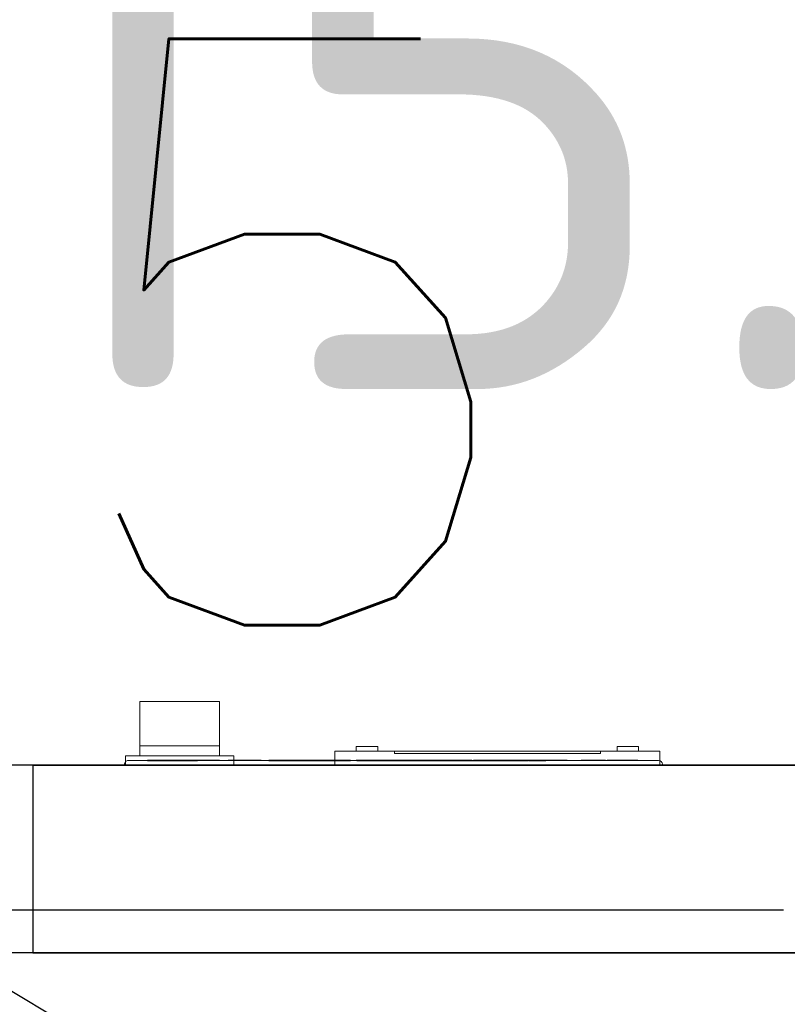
# Model space of a CAD drawing. Header units: millimetres. Extents: x -380244 to 257841, y -4400 to 11650.
# Tile 48 of 140: x 6137 to 6300, y 2395 to 2605. Entities that reach past the tile are written whole.
import ezdxf
from ezdxf import colors
from ezdxf.entities.mleader import LeaderData, LeaderLine
from ezdxf.math import Vec2, Vec3

# ---------------------------------------------------------------- set-up
doc = ezdxf.new("R2010")
doc.units = ezdxf.units.MM
for name, color, linetype in [('Equip2D', 250, 'Continuous'), ('Equip3D', 7, 'Continuous'), ('EquipAnnot', 5, 'Continuous'), ('Привязки Вент', 102, 'Continuous'), ('Привязки Электр', 1, 'Continuous'), ('Привязки Электр2', 1, 'Continuous')]:
    doc.layers.add(name, color=color, linetype=linetype)
doc.styles.add('GOST 2.5', font='isocpeur.ttf', dxfattribs={"oblique": 15, "height": 2.5})
doc.styles.add('GOST прямой', font='isocpeur.ttf', dxfattribs={"height": 2.5})
doc.styles.add('Выноски', font='isocpeur.ttf', dxfattribs={"height": 2.5})
doc.styles.add('Размеры', font='txt.shx', dxfattribs={"height": 2.5})
doc.dimstyles.new('Main', dxfattribs={"dimscale": 0, "dimtxt": 2.5, "dimasz": 1, "dimexe": 1.25, "dimexo": 0.625, "dimtad": 1, "dimdec": 1, "dimrnd": 0.5, "dimtxsty": 'Размеры', "dimblk": 'OBLIQUE', "dimcen": 2.5, "dimadec": 0, "dimazin": 0, "dimtfac": 1, "dimtdec": 1, "dimtmove": 1, "dimatfit": 2, "dimfxl": 1, "dimarcsym": 0})

# ---------------------------------------------------------------- blocks, each defined once
blk = doc.blocks.new('SHildik')
at = {"layer": 'Equip3D', "elevation": 0.1}
for points in [[(0.52, 0.878), (0.52, -0.782)], [(0.52, 0.878), (1.046, 0.878)], [(1.046, 0.878), (1.046, 0.296)], [(1.209, 0.878), (1.209, -0.782)], [(1.209, 0.878), (1.734, 0.878)], [(1.734, 0.878), (1.734, -0.782)], [(2.029, 0.878), (2.029, -0.782)], [(2.029, 0.878), (2.559, 0.878)], [(2.559, 0.878), (2.559, -0.782)], [(8.55, 0.878), (8.55, -0.297)], [(8.55, 0.878), (9.023, 0.878)], [(9.023, 0.878), (9.023, -0.194)], [(9.436, 0.878), (9.436, -0.782)], [(9.436, 0.878), (10.141, 0.878)], [(9.903, 0.436), (9.903, -0.782)], [(10.141, 0.436), (9.903, 0.436)], [(1.046, 0.296), (1.174, 0.296)], [(1.174, 0.296), (1.174, -0.176)], [(6.017, 0.208), (6.513, 0.208)], [(6.044, 0.026), (6.525, 0.026)], [(1.046, -0.176), (1.046, -0.782)], [(1.046, -0.176), (1.174, -0.176)], [(9.126, -0.297), (9.25, -0.297)], [(9.25, -0.297), (9.25, -0.782)], [(9.989, -0.297), (9.989, -0.782)], [(10.141, -0.297), (9.989, -0.297)], [(0.52, -0.782), (1.046, -0.782)], [(1.209, -0.782), (1.734, -0.782)], [(2.029, -0.782), (2.559, -0.782)], [(9.035, -0.782), (9.25, -0.782)], [(9.436, -0.782), (9.903, -0.782)], [(9.989, -0.782), (10.141, -0.782)]]:
    blk.add_lwpolyline(points, dxfattribs=at)
at = {"layer": 'Equip3D'}
for radius in [0.868, 0.388]:
    blk.add_circle((7.515, 0.062, 0.1), radius, dxfattribs=at)
for centre, radius, start, end in [((3.69, 0.881, 0.1), 0.273, 106.084, 160.9419), ((3.778, 0.819, 0.1), 0.263, 91.7404, 130.9351), ((3.402, 1.679, 0.1), 0.576, 291.6327, 308.4924), ((3.854, 0.891, 0.1), 0.19, 113.9887, 148.0833), ((3.796, 1.187, 0.1), 0.0544, 0.1145, 130.5201), ((3.772, 1.073, 0.1), 0.00912, 297.0161, 101.047), ((3.841, 1.052, 0.1), 0.0071, 236.3335, 346.1655), ((3.156, 1.128, 0.1), 0.696, 353.6342, 4.8888), ((7.833, -2.574, 0.1), 5.651, 141.1611, 146.4864), ((4.175, 0.316, 0.1), 0.904, 129.0671, 161.9659), ((3.941, 0.465, 0.1), 0.597, 138.0447, 168.8611), ((3.976, 0.533, 0.1), 0.559, 124.344, 169.4106), ((3.851, 0.63, 0.1), 0.424, 146.5446, 179.2615), ((3.407, 1.112, 0.1), 0.462, 289.6386, 325.0979), ((3.947, 0.865, 0.1), 0.313, 155.7458, 193.5117), ((3.599, 1.038, 0.1), 0.25, 279.9892, 313.5921), ((3.839, 0.907, 0.1), 0.169, 150.2722, 200.1258), ((3.669, 1.01, 0.1), 0.161, 273.9932, 329.4697), ((3.778, 0.852, 0.1), 0.00888, 333.1642, 141.9269), ((3.703, 0.992, 0.1), 0.123, 328.5945, 16.1834), ((3.834, 1.032, 0.1), 0.0145, 76.9293, 204.6886), ((5.657, 0.062, 0.1), 0.868, 9.6783, 357.6038), ((10.141, 0.048, 0.1), 0.83, 270, 90), ((3.521, 1.059, 0.1), 0.384, 276.0694, 315.1638), ((3.443, 0.917, 0.1), 0.374, 295.4411, 339.8289), ((3.382, 0.943, 0.1), 0.462, 302.1551, 335.7619), ((5.12, 0.307, 0.1), 1.391, 161.2948, 181.0971), ((3.316, 0.39, 0.1), 0.25, 141.152, 175.2865), ((3.337, 0.59, 0.1), 0.0212, 163.9399, 333.2062), ((3.615, 0.565, 0.1), 0.0186, 128.196, 312.7223), ((5.657, 0.062, 0.1), 0.388, 22.0867, 354.6344), ((10.141, 0.069, 0.1), 0.366, 270, 90), ((4.459, -0.478, 0.1), 1.651, 147.426, 164.3352), ((4.187, 0.275, 0.1), 0.457, 179.2872, 249.5608), ((4.057, -0.21, 0.1), 1.201, 171.528, 205.7791), ((2.267, -6.887, 0.1), 6.96, 71.7915, 75.3477), ((9.126, -0.194, 0.1), 0.103, 180, 270), ((4.131, -1.139, 0.1), 0.918, 35.0634, 70.2233), ((9.035, -0.297, 0.1), 0.486, 180, 270), ((5.248, -0.458, 0.1), 0.397, 202.8197, 251.2188), ((2.831, -0.783, 0.1), 0.153, 273.2693, 19.4266), ((4.904, -1.91, 0.1), 1.098, 62.5313, 78.6401), ((2.809, -3.586, 0.1), 2.651, 89.3284, 97.1003), ((2.855, -0.296, 0.1), 0.758, 240.429, 290.0142), ((3.063, -0.88, 0.1), 0.139, 291.8039, 7.5704), ((3.533, -0.478, 0.1), 0.508, 229.0822, 279.5626), ((3.758, -0.97, 0.1), 0.14, 183.7031, 265.4365), ((4.08, -0.991, 0.1), 0.0211, 89.8076, 262.4251), ((3.475, -2.848, 0.1), 1.932, 57.0903, 71.8483), ((4.19, 2.218, 0.1), 3.19, 268.0331, 280.7017), ((4.813, -1.035, 0.1), 0.122, 58.4778, 104.7386), ((5.209, 0.206, 0.1), 1.184, 253.709, 279.8285), ((5.407, -0.949, 0.1), 0.013, 288.6439, 75.4389), ((3.681, -2.689, 0.1), 1.581, 69.8011, 87.6138), ((4.416, -0.636, 0.1), 0.6, 251.5978, 280.4781)]:
    blk.add_arc(centre, radius, start, end, dxfattribs=at)
blk = doc.blocks.new('GN 11_TN')
at = {"layer": 'Equip2D', "linetype": 'Continuous', "lineweight": 0}
for p, q in [((1215.9, -700), (1215.9, -700.2)), ((1216.42, -700), (1216.42, -700.95)), ((1216.42, -700.95), (1216.42, -703)), ((1216.7, -701), (1218.7, -701)), ((1218.7, -701), (1327.71, -701)), ((1285.67, -700), (1285.67, -701)), ((1285.67, -701), (1285.67, -703)), ((1307.18, -700), (1307.18, -701)), ((1307.18, -701), (1307.18, -702)), ((1327.71, -701), (1329.7, -701)), ((1330.26, -700), (1330.26, -700.77)), ((1330.26, -700.77), (1330.26, -702)), ((1330.5, -700), (1330.5, -700.2)), ((1216.42, -703), (1285.67, -703)), ((1220.99, -703), (1220.99, -704)), ((1225.55, -703), (1225.55, -704)), ((1229.1, -702.5), (1272.99, -702.5)), ((1229.1, -702.5), (1229.1, -703)), ((1272.99, -702.5), (1272.99, -703)), ((1276.54, -703), (1276.54, -704)), ((1281.11, -703), (1281.11, -704)), ((1307.18, -702), (1330.26, -702)), ((1310.26, -702), (1310.26, -704.09)), ((1327.26, -704.09), (1327.26, -702)), ((1220.99, -704), (1225.55, -704)), ((1276.54, -704), (1281.11, -704)), ((1310.26, -704.09), (1310.26, -713.55)), ((1327.26, -704.09), (1310.26, -704.09)), ((1327.26, -713.55), (1327.26, -704.09)), ((1327.26, -713.55), (1310.26, -713.55))]:
    blk.add_line(p, q, dxfattribs=at)
at = {"layer": 'Equip2D'}
for points in [[(0, -700), (1390, -700), (1390, 0), (0, 0)], [(920, -700), (1350, -700), (1350, -660), (920, -660)]]:
    blk.add_lwpolyline(points, close=True, dxfattribs=at)
blk.add_lwpolyline([(0, -660), (1390, -660)], dxfattribs=at)
at = {"layer": 'Equip2D', "linetype": 'Continuous', "lineweight": 0}
for centre, start, end in [((1216.7, -700.2), 180, 270), ((1329.7, -700.2), 270, 0)]:
    blk.add_arc(centre, 0.8, start, end, dxfattribs=at)
at = {"layer": 'Equip3D', "extrusion": (0, -1, 0)}
for p, q in [((1191.62, -700, 474.58), (1200.1, -700, 483.07)), ((1191.62, -700, 450.53), (1200.1, -700, 459.02)), ((1191.62, -700, 426.48), (1200.1, -700, 434.97)), ((1191.62, -700, 402.43), (1200.1, -700, 410.92)), ((1191.62, -700, 378.38), (1200.1, -700, 386.87)), ((1191.62, -700, 354.33), (1200.1, -700, 362.82)), ((1191.62, -700, 330.28), (1200.1, -700, 338.76)), ((1191.62, -700, 306.23), (1200.1, -700, 314.71)), ((1191.62, -700, 282.18), (1200.1, -700, 290.66)), ((1191.62, -700, 258.13), (1200.1, -700, 266.61)), ((1191.62, -700, 234.08), (1200.1, -700, 242.56)), ((1191.62, -700, 210.03), (1200.1, -700, 218.51)), ((1191.62, -700, 185.97), (1200.1, -700, 194.46)), ((1191.62, -700, 760.49), (1200.1, -700, 768.97)), ((1191.62, -700, 736.44), (1200.1, -700, 744.92)), ((1191.62, -700, 712.39), (1200.1, -700, 720.87)), ((1191.62, -700, 688.34), (1200.1, -700, 696.82)), ((1191.62, -700, 664.29), (1200.1, -700, 672.77)), ((1191.62, -700, 640.24), (1200.1, -700, 648.72)), ((1191.62, -700, 616.19), (1200.1, -700, 624.67)), ((1191.62, -700, 592.13), (1200.1, -700, 600.62)), ((1191.62, -700, 568.08), (1200.1, -700, 576.57)), ((1191.62, -700, 498.63), (1200.1, -700, 507.12)), ((1191.62, -700, 544.03), (1200.1, -700, 552.52)), ((1205.05, -700, 478.12), (1196.57, -700, 469.63)), ((1205.05, -700, 454.07), (1196.57, -700, 445.58)), ((1205.05, -700, 430.02), (1196.57, -700, 421.53)), ((1205.05, -700, 405.97), (1196.57, -700, 397.48)), ((1205.05, -700, 381.92), (1196.57, -700, 373.43)), ((1205.05, -700, 357.87), (1196.57, -700, 349.38)), ((1205.05, -700, 333.81), (1196.57, -700, 325.33)), ((1205.05, -700, 309.76), (1196.57, -700, 301.28)), ((1205.05, -700, 285.71), (1196.57, -700, 277.23)), ((1205.05, -700, 261.66), (1196.57, -700, 253.18)), ((1205.05, -700, 237.61), (1196.57, -700, 229.13)), ((1205.05, -700, 213.56), (1196.57, -700, 205.08)), ((1205.05, -700, 189.51), (1196.57, -700, 181.03)), ((1205.05, -700, 764.03), (1196.57, -700, 755.54)), ((1205.05, -700, 739.97), (1196.57, -700, 731.49)), ((1205.05, -700, 715.92), (1196.57, -700, 707.44)), ((1205.05, -700, 691.87), (1196.57, -700, 683.39)), ((1205.05, -700, 667.82), (1196.57, -700, 659.34)), ((1205.05, -700, 643.77), (1196.57, -700, 635.29)), ((1205.05, -700, 619.72), (1196.57, -700, 611.24)), ((1205.05, -700, 595.67), (1196.57, -700, 587.18)), ((1205.05, -700, 571.62), (1196.57, -700, 563.13)), ((1205.05, -700, 502.17), (1196.57, -700, 493.68)), ((1205.05, -700, 547.57), (1196.57, -700, 539.08)), ((1209.52, -700, 474.58), (1218, -700, 483.07)), ((1209.52, -700, 450.53), (1218, -700, 459.02)), ((1209.52, -700, 426.48), (1218, -700, 434.97)), ((1209.52, -700, 402.43), (1218, -700, 410.92)), ((1209.52, -700, 378.38), (1218, -700, 386.87)), ((1209.52, -700, 354.33), (1218, -700, 362.82)), ((1209.52, -700, 330.28), (1218, -700, 338.76)), ((1209.52, -700, 306.23), (1218, -700, 314.71)), ((1209.52, -700, 282.18), (1218, -700, 290.66)), ((1209.52, -700, 258.13), (1218, -700, 266.61)), ((1209.52, -700, 234.08), (1218, -700, 242.56)), ((1209.52, -700, 210.03), (1218, -700, 218.51)), ((1209.52, -700, 185.97), (1218, -700, 194.46)), ((1209.52, -700, 640.24), (1218, -700, 648.72)), ((1209.52, -700, 616.19), (1218, -700, 624.67)), ((1209.52, -700, 592.13), (1218, -700, 600.62)), ((1209.52, -700, 568.08), (1218, -700, 576.57)), ((1209.52, -700, 498.63), (1218, -700, 507.12)), ((1209.52, -700, 544.03), (1218, -700, 552.52)), ((1209.52, -700, 664.29), (1218, -700, 672.77)), ((1222.95, -700, 478.12), (1214.47, -700, 469.63)), ((1222.95, -700, 454.07), (1214.47, -700, 445.58)), ((1222.95, -700, 430.02), (1214.47, -700, 421.53)), ((1222.95, -700, 405.97), (1214.47, -700, 397.48)), ((1222.95, -700, 381.92), (1214.47, -700, 373.43)), ((1222.95, -700, 357.87), (1214.47, -700, 349.38)), ((1222.95, -700, 333.81), (1214.47, -700, 325.33)), ((1222.95, -700, 309.76), (1214.47, -700, 301.28)), ((1222.95, -700, 285.71), (1214.47, -700, 277.23)), ((1222.95, -700, 261.66), (1214.47, -700, 253.18)), ((1222.95, -700, 237.61), (1214.47, -700, 229.13)), ((1222.95, -700, 213.56), (1214.47, -700, 205.08)), ((1222.95, -700, 189.51), (1214.47, -700, 181.03)), ((1222.95, -700, 643.77), (1214.47, -700, 635.29)), ((1222.95, -700, 619.72), (1214.47, -700, 611.24)), ((1222.95, -700, 595.67), (1214.47, -700, 587.18)), ((1222.95, -700, 571.62), (1214.47, -700, 563.13)), ((1222.95, -700, 502.17), (1214.47, -700, 493.68)), ((1222.95, -700, 547.57), (1214.47, -700, 539.08)), ((1222.95, -700, 667.82), (1214.47, -700, 659.34)), ((1227.42, -700, 474.58), (1235.9, -700, 483.07)), ((1227.42, -700, 450.53), (1235.9, -700, 459.02)), ((1227.42, -700, 426.48), (1235.9, -700, 434.97)), ((1227.42, -700, 402.43), (1235.9, -700, 410.92)), ((1227.42, -700, 378.38), (1235.9, -700, 386.87)), ((1227.42, -700, 354.33), (1235.9, -700, 362.82)), ((1227.42, -700, 330.28), (1235.9, -700, 338.76)), ((1227.42, -700, 306.23), (1235.9, -700, 314.71)), ((1227.42, -700, 282.18), (1235.9, -700, 290.66)), ((1227.42, -700, 258.13), (1235.9, -700, 266.61)), ((1227.42, -700, 234.08), (1235.9, -700, 242.56)), ((1227.42, -700, 210.03), (1235.9, -700, 218.51)), ((1227.42, -700, 185.97), (1235.9, -700, 194.46)), ((1227.42, -700, 640.24), (1235.9, -700, 648.72)), ((1227.42, -700, 616.19), (1235.9, -700, 624.67)), ((1227.42, -700, 592.13), (1235.9, -700, 600.62)), ((1227.42, -700, 568.08), (1235.9, -700, 576.57)), ((1227.42, -700, 498.63), (1235.9, -700, 507.12)), ((1227.42, -700, 544.03), (1235.9, -700, 552.52)), ((1227.42, -700, 664.29), (1235.9, -700, 672.77)), ((1240.85, -700, 478.12), (1232.37, -700, 469.63)), ((1240.85, -700, 454.07), (1232.37, -700, 445.58)), ((1240.85, -700, 430.02), (1232.37, -700, 421.53)), ((1240.85, -700, 405.97), (1232.37, -700, 397.48)), ((1240.85, -700, 381.92), (1232.37, -700, 373.43)), ((1240.85, -700, 357.87), (1232.37, -700, 349.38)), ((1240.85, -700, 333.81), (1232.37, -700, 325.33)), ((1240.85, -700, 309.76), (1232.37, -700, 301.28)), ((1240.85, -700, 285.71), (1232.37, -700, 277.23)), ((1240.85, -700, 261.66), (1232.37, -700, 253.18)), ((1240.85, -700, 237.61), (1232.37, -700, 229.13)), ((1240.85, -700, 213.56), (1232.37, -700, 205.08)), ((1240.85, -700, 189.51), (1232.37, -700, 181.03)), ((1240.85, -700, 643.77), (1232.37, -700, 635.29)), ((1240.85, -700, 619.72), (1232.37, -700, 611.24)), ((1240.85, -700, 595.67), (1232.37, -700, 587.18)), ((1240.85, -700, 571.62), (1232.37, -700, 563.13)), ((1240.85, -700, 502.17), (1232.37, -700, 493.68)), ((1240.85, -700, 547.57), (1232.37, -700, 539.08)), ((1240.85, -700, 667.82), (1232.37, -700, 659.34)), ((1245.32, -700, 474.58), (1253.8, -700, 483.07)), ((1245.32, -700, 450.53), (1253.8, -700, 459.02)), ((1245.32, -700, 426.48), (1253.8, -700, 434.97)), ((1245.32, -700, 402.43), (1253.8, -700, 410.92)), ((1245.32, -700, 378.38), (1253.8, -700, 386.87)), ((1245.32, -700, 354.33), (1253.8, -700, 362.82)), ((1245.32, -700, 330.28), (1253.8, -700, 338.76)), ((1245.32, -700, 306.23), (1253.8, -700, 314.71)), ((1245.32, -700, 282.18), (1253.8, -700, 290.66)), ((1245.32, -700, 258.13), (1253.8, -700, 266.61)), ((1245.32, -700, 234.08), (1253.8, -700, 242.56)), ((1245.32, -700, 210.03), (1253.8, -700, 218.51)), ((1245.32, -700, 185.97), (1253.8, -700, 194.46)), ((1245.32, -700, 640.24), (1253.8, -700, 648.72)), ((1245.32, -700, 616.19), (1253.8, -700, 624.67)), ((1245.32, -700, 592.13), (1253.8, -700, 600.62)), ((1245.32, -700, 568.08), (1253.8, -700, 576.57)), ((1245.32, -700, 498.63), (1253.8, -700, 507.12)), ((1245.32, -700, 544.03), (1253.8, -700, 552.52)), ((1245.32, -700, 664.29), (1253.8, -700, 672.77)), ((1258.75, -700, 478.12), (1250.27, -700, 469.63)), ((1258.75, -700, 454.07), (1250.27, -700, 445.58)), ((1258.75, -700, 430.02), (1250.27, -700, 421.53)), ((1258.75, -700, 405.97), (1250.27, -700, 397.48)), ((1258.75, -700, 381.92), (1250.27, -700, 373.43)), ((1258.75, -700, 357.87), (1250.27, -700, 349.38)), ((1258.75, -700, 333.81), (1250.27, -700, 325.33)), ((1258.75, -700, 309.76), (1250.27, -700, 301.28)), ((1258.75, -700, 285.71), (1250.27, -700, 277.23)), ((1258.75, -700, 261.66), (1250.27, -700, 253.18)), ((1258.75, -700, 237.61), (1250.27, -700, 229.13)), ((1258.75, -700, 213.56), (1250.27, -700, 205.08)), ((1258.75, -700, 189.51), (1250.27, -700, 181.03)), ((1258.75, -700, 643.77), (1250.27, -700, 635.29)), ((1258.75, -700, 619.72), (1250.27, -700, 611.24)), ((1258.75, -700, 595.67), (1250.27, -700, 587.18)), ((1258.75, -700, 571.62), (1250.27, -700, 563.13)), ((1258.75, -700, 502.17), (1250.27, -700, 493.68)), ((1258.75, -700, 547.57), (1250.27, -700, 539.08)), ((1258.75, -700, 667.82), (1250.27, -700, 659.34)), ((1263.22, -700, 474.58), (1271.7, -700, 483.07)), ((1263.22, -700, 450.53), (1271.7, -700, 459.02)), ((1263.22, -700, 426.48), (1271.7, -700, 434.97)), ((1263.22, -700, 402.43), (1271.7, -700, 410.92)), ((1263.22, -700, 378.38), (1271.7, -700, 386.87)), ((1263.22, -700, 354.33), (1271.7, -700, 362.82)), ((1263.22, -700, 330.28), (1271.7, -700, 338.76)), ((1263.22, -700, 306.23), (1271.7, -700, 314.71)), ((1263.22, -700, 282.18), (1271.7, -700, 290.66)), ((1263.22, -700, 258.13), (1271.7, -700, 266.61)), ((1263.22, -700, 234.08), (1271.7, -700, 242.56)), ((1263.22, -700, 210.03), (1271.7, -700, 218.51)), ((1263.22, -700, 185.97), (1271.7, -700, 194.46)), ((1263.22, -700, 640.24), (1271.7, -700, 648.72)), ((1263.22, -700, 616.19), (1271.7, -700, 624.67)), ((1263.22, -700, 592.13), (1271.7, -700, 600.62)), ((1263.22, -700, 568.08), (1271.7, -700, 576.57)), ((1263.22, -700, 498.63), (1271.7, -700, 507.12)), ((1263.22, -700, 544.03), (1271.7, -700, 552.52)), ((1263.22, -700, 664.29), (1271.7, -700, 672.77)), ((1276.65, -700, 478.12), (1268.17, -700, 469.63)), ((1276.65, -700, 454.07), (1268.17, -700, 445.58)), ((1276.65, -700, 430.02), (1268.17, -700, 421.53)), ((1276.65, -700, 405.97), (1268.17, -700, 397.48)), ((1276.65, -700, 381.92), (1268.17, -700, 373.43)), ((1276.65, -700, 357.87), (1268.17, -700, 349.38)), ((1276.65, -700, 333.81), (1268.17, -700, 325.33)), ((1276.65, -700, 309.76), (1268.17, -700, 301.28)), ((1276.65, -700, 285.71), (1268.17, -700, 277.23)), ((1276.65, -700, 261.66), (1268.17, -700, 253.18)), ((1276.65, -700, 237.61), (1268.17, -700, 229.13)), ((1276.65, -700, 213.56), (1268.17, -700, 205.08)), ((1276.65, -700, 189.51), (1268.17, -700, 181.03)), ((1276.65, -700, 643.77), (1268.17, -700, 635.29)), ((1276.65, -700, 619.72), (1268.17, -700, 611.24)), ((1276.65, -700, 595.67), (1268.17, -700, 587.18)), ((1276.65, -700, 571.62), (1268.17, -700, 563.13)), ((1276.65, -700, 502.17), (1268.17, -700, 493.68)), ((1276.65, -700, 547.57), (1268.17, -700, 539.08)), ((1276.65, -700, 667.82), (1268.17, -700, 659.34)), ((1281.12, -700, 474.58), (1289.6, -700, 483.07)), ((1281.12, -700, 450.53), (1289.6, -700, 459.02)), ((1281.12, -700, 426.48), (1289.6, -700, 434.97)), ((1281.12, -700, 402.43), (1289.6, -700, 410.92)), ((1281.12, -700, 378.38), (1289.6, -700, 386.87)), ((1281.12, -700, 354.33), (1289.6, -700, 362.82)), ((1281.12, -700, 330.28), (1289.6, -700, 338.76)), ((1281.12, -700, 306.23), (1289.6, -700, 314.71)), ((1281.12, -700, 282.18), (1289.6, -700, 290.66)), ((1281.12, -700, 258.13), (1289.6, -700, 266.61)), ((1281.12, -700, 234.08), (1289.6, -700, 242.56)), ((1281.12, -700, 210.03), (1289.6, -700, 218.51)), ((1281.12, -700, 185.97), (1289.6, -700, 194.46)), ((1281.12, -700, 640.24), (1289.6, -700, 648.72)), ((1281.12, -700, 616.19), (1289.6, -700, 624.67)), ((1281.12, -700, 592.13), (1289.6, -700, 600.62)), ((1281.12, -700, 568.08), (1289.6, -700, 576.57)), ((1281.12, -700, 498.63), (1289.6, -700, 507.12)), ((1281.12, -700, 544.03), (1289.6, -700, 552.52)), ((1281.12, -700, 664.29), (1289.6, -700, 672.77)), ((1294.55, -700, 478.12), (1286.07, -700, 469.63)), ((1294.55, -700, 454.07), (1286.07, -700, 445.58)), ((1294.55, -700, 430.02), (1286.07, -700, 421.53)), ((1294.55, -700, 405.97), (1286.07, -700, 397.48)), ((1294.55, -700, 381.92), (1286.07, -700, 373.43)), ((1294.55, -700, 357.87), (1286.07, -700, 349.38)), ((1294.55, -700, 333.81), (1286.07, -700, 325.33)), ((1294.55, -700, 309.76), (1286.07, -700, 301.28)), ((1294.55, -700, 285.71), (1286.07, -700, 277.23)), ((1294.55, -700, 261.66), (1286.07, -700, 253.18)), ((1294.55, -700, 237.61), (1286.07, -700, 229.13)), ((1294.55, -700, 213.56), (1286.07, -700, 205.08)), ((1294.55, -700, 189.51), (1286.07, -700, 181.03)), ((1294.55, -700, 643.77), (1286.07, -700, 635.29)), ((1294.55, -700, 619.72), (1286.07, -700, 611.24)), ((1294.55, -700, 595.67), (1286.07, -700, 587.18)), ((1294.55, -700, 571.62), (1286.07, -700, 563.13)), ((1294.55, -700, 502.17), (1286.07, -700, 493.68)), ((1294.55, -700, 547.57), (1286.07, -700, 539.08)), ((1294.55, -700, 667.82), (1286.07, -700, 659.34)), ((1299.02, -700, 474.58), (1307.5, -700, 483.07)), ((1299.02, -700, 450.53), (1307.5, -700, 459.02)), ((1299.02, -700, 426.48), (1307.5, -700, 434.97)), ((1299.02, -700, 402.43), (1307.5, -700, 410.92)), ((1299.02, -700, 378.38), (1307.5, -700, 386.87)), ((1299.02, -700, 354.33), (1307.5, -700, 362.82)), ((1299.02, -700, 330.28), (1307.5, -700, 338.76)), ((1299.02, -700, 306.23), (1307.5, -700, 314.71)), ((1299.02, -700, 282.18), (1307.5, -700, 290.66)), ((1299.02, -700, 258.13), (1307.5, -700, 266.61)), ((1299.02, -700, 234.08), (1307.5, -700, 242.56)), ((1299.02, -700, 210.03), (1307.5, -700, 218.51)), ((1299.02, -700, 185.97), (1307.5, -700, 194.46)), ((1299.02, -700, 640.24), (1307.5, -700, 648.72)), ((1299.02, -700, 616.19), (1307.5, -700, 624.67)), ((1299.02, -700, 592.13), (1307.5, -700, 600.62)), ((1299.02, -700, 568.08), (1307.5, -700, 576.57)), ((1299.02, -700, 498.63), (1307.5, -700, 507.12)), ((1299.02, -700, 544.03), (1307.5, -700, 552.52)), ((1299.02, -700, 664.29), (1307.5, -700, 672.77)), ((1312.45, -700, 478.12), (1303.96, -700, 469.63)), ((1312.45, -700, 454.07), (1303.96, -700, 445.58)), ((1312.45, -700, 430.02), (1303.96, -700, 421.53)), ((1312.45, -700, 405.97), (1303.96, -700, 397.48)), ((1312.45, -700, 381.92), (1303.96, -700, 373.43)), ((1312.45, -700, 357.87), (1303.96, -700, 349.38)), ((1312.45, -700, 333.81), (1303.96, -700, 325.33)), ((1312.45, -700, 309.76), (1303.96, -700, 301.28)), ((1312.45, -700, 285.71), (1303.96, -700, 277.23)), ((1312.45, -700, 261.66), (1303.96, -700, 253.18)), ((1312.45, -700, 237.61), (1303.96, -700, 229.13)), ((1312.45, -700, 213.56), (1303.96, -700, 205.08)), ((1312.45, -700, 189.51), (1303.96, -700, 181.03)), ((1312.45, -700, 643.77), (1303.96, -700, 635.29)), ((1312.45, -700, 619.72), (1303.96, -700, 611.24)), ((1312.45, -700, 595.67), (1303.96, -700, 587.18)), ((1312.45, -700, 571.62), (1303.96, -700, 563.13)), ((1312.45, -700, 502.17), (1303.96, -700, 493.68)), ((1312.45, -700, 547.57), (1303.96, -700, 539.08)), ((1312.45, -700, 667.82), (1303.96, -700, 659.34)), ((1316.91, -700, 474.58), (1325.4, -700, 483.07)), ((1316.91, -700, 450.53), (1325.4, -700, 459.02)), ((1316.91, -700, 426.48), (1325.4, -700, 434.97)), ((1316.91, -700, 402.43), (1325.4, -700, 410.92)), ((1316.91, -700, 378.38), (1325.4, -700, 386.87)), ((1316.91, -700, 354.33), (1325.4, -700, 362.82)), ((1316.91, -700, 330.28), (1325.4, -700, 338.76)), ((1316.91, -700, 306.23), (1325.4, -700, 314.71)), ((1316.91, -700, 282.18), (1325.4, -700, 290.66)), ((1316.91, -700, 258.13), (1325.4, -700, 266.61)), ((1316.91, -700, 234.08), (1325.4, -700, 242.56)), ((1316.91, -700, 210.03), (1325.4, -700, 218.51)), ((1316.91, -700, 185.97), (1325.4, -700, 194.46)), ((1316.91, -700, 640.24), (1325.4, -700, 648.72)), ((1316.91, -700, 616.19), (1325.4, -700, 624.67)), ((1316.91, -700, 592.13), (1325.4, -700, 600.62)), ((1316.91, -700, 568.08), (1325.4, -700, 576.57)), ((1316.91, -700, 498.63), (1325.4, -700, 507.12)), ((1316.91, -700, 544.03), (1325.4, -700, 552.52)), ((1316.91, -700, 664.29), (1325.4, -700, 672.77)), ((1330.35, -700, 478.12), (1321.86, -700, 469.63)), ((1330.35, -700, 454.07), (1321.86, -700, 445.58)), ((1330.35, -700, 430.02), (1321.86, -700, 421.53)), ((1330.35, -700, 405.97), (1321.86, -700, 397.48)), ((1330.35, -700, 381.92), (1321.86, -700, 373.43)), ((1330.35, -700, 357.87), (1321.86, -700, 349.38)), ((1330.35, -700, 333.81), (1321.86, -700, 325.33)), ((1330.35, -700, 309.76), (1321.86, -700, 301.28)), ((1330.35, -700, 285.71), (1321.86, -700, 277.23)), ((1330.35, -700, 261.66), (1321.86, -700, 253.18)), ((1330.35, -700, 237.61), (1321.86, -700, 229.13)), ((1330.35, -700, 213.56), (1321.86, -700, 205.08)), ((1330.35, -700, 189.51), (1321.86, -700, 181.03)), ((1330.35, -700, 643.77), (1321.86, -700, 635.29)), ((1330.35, -700, 619.72), (1321.86, -700, 611.24)), ((1330.35, -700, 595.67), (1321.86, -700, 587.18)), ((1330.35, -700, 571.62), (1321.86, -700, 563.13)), ((1330.35, -700, 502.17), (1321.86, -700, 493.68)), ((1330.35, -700, 547.57), (1321.86, -700, 539.08)), ((1330.35, -700, 667.82), (1321.86, -700, 659.34))]:
    blk.add_line(p, q, dxfattribs=at)
at = {"layer": 'Equip3D', "extrusion": (0, -1, 0), "elevation": 700}
blk.add_lwpolyline([(920, 160), (1350, 160), (1350, 790), (920, 790)], close=True, dxfattribs=at)
at = {"layer": 'Equip3D', "extrusion": (0, -1, 0)}
for centre, start, end in [((1194.09, 472.11, 700), 135, 315), ((1194.09, 448.06, 700), 135, 315), ((1194.09, 424.01, 700), 135, 315), ((1194.09, 399.96, 700), 135, 315), ((1194.09, 375.91, 700), 135, 315), ((1194.09, 351.86, 700), 135, 315), ((1194.09, 327.8, 700), 135, 315), ((1194.09, 303.75, 700), 135, 315), ((1194.09, 279.7, 700), 135, 315), ((1194.09, 255.65, 700), 135, 315), ((1194.09, 231.6, 700), 135, 315), ((1194.09, 207.55, 700), 135, 315), ((1194.09, 183.5, 700), 135, 315), ((1194.09, 758.01, 700), 135, 315), ((1194.09, 733.96, 700), 135, 315), ((1194.09, 709.91, 700), 135, 315), ((1194.09, 685.86, 700), 135, 315), ((1194.09, 661.81, 700), 135, 315), ((1194.09, 637.76, 700), 135, 315), ((1194.09, 613.71, 700), 135, 315), ((1194.09, 589.66, 700), 135, 315), ((1194.09, 565.61, 700), 135, 315), ((1194.09, 496.16, 700), 135, 315), ((1194.09, 541.56, 700), 135, 315), ((1202.58, 480.59, 700), 315, 135), ((1202.58, 456.54, 700), 315, 135), ((1202.58, 432.49, 700), 315, 135), ((1202.58, 408.44, 700), 315, 135), ((1202.58, 384.39, 700), 315, 135), ((1202.58, 360.34, 700), 315, 135), ((1202.58, 336.29, 700), 315, 135), ((1202.58, 312.24, 700), 315, 135), ((1202.58, 288.19, 700), 315, 135), ((1202.58, 264.14, 700), 315, 135), ((1202.58, 240.09, 700), 315, 135), ((1202.58, 216.04, 700), 315, 135), ((1202.58, 191.99, 700), 315, 135), ((1202.58, 766.5, 700), 315, 135), ((1202.58, 742.45, 700), 315, 135), ((1202.58, 718.4, 700), 315, 135), ((1202.58, 694.35, 700), 315, 135), ((1202.58, 670.3, 700), 315, 135), ((1202.58, 646.25, 700), 315, 135), ((1202.58, 622.2, 700), 315, 135), ((1202.58, 598.14, 700), 315, 135), ((1202.58, 574.09, 700), 315, 135), ((1202.58, 504.64, 700), 315, 135), ((1202.58, 550.04, 700), 315, 135), ((1211.99, 472.11, 700), 135, 315), ((1211.99, 448.06, 700), 135, 315), ((1211.99, 424.01, 700), 135, 315), ((1211.99, 399.96, 700), 135, 315), ((1211.99, 375.91, 700), 135, 315), ((1211.99, 351.86, 700), 135, 315), ((1211.99, 327.8, 700), 135, 315), ((1211.99, 303.75, 700), 135, 315), ((1211.99, 279.7, 700), 135, 315), ((1211.99, 255.65, 700), 135, 315), ((1211.99, 231.6, 700), 135, 315), ((1211.99, 207.55, 700), 135, 315), ((1211.99, 183.5, 700), 135, 315), ((1211.99, 637.76, 700), 135, 315), ((1211.99, 613.71, 700), 135, 315), ((1211.99, 589.66, 700), 135, 315), ((1211.99, 565.61, 700), 135, 315), ((1211.99, 496.16, 700), 135, 315), ((1211.99, 541.56, 700), 135, 315), ((1211.99, 661.81, 700), 135, 315), ((1220.48, 480.59, 700), 315, 135), ((1220.48, 456.54, 700), 315, 135), ((1220.48, 432.49, 700), 315, 135), ((1220.48, 408.44, 700), 315, 135), ((1220.48, 384.39, 700), 315, 135), ((1220.48, 360.34, 700), 315, 135), ((1220.48, 336.29, 700), 315, 135), ((1220.48, 312.24, 700), 315, 135), ((1220.48, 288.19, 700), 315, 135), ((1220.48, 264.14, 700), 315, 135), ((1220.48, 240.09, 700), 315, 135), ((1220.48, 216.04, 700), 315, 135), ((1220.48, 191.99, 700), 315, 135), ((1220.48, 646.25, 700), 315, 135), ((1220.48, 622.2, 700), 315, 135), ((1220.48, 598.14, 700), 315, 135), ((1220.48, 574.09, 700), 315, 135), ((1220.48, 504.64, 700), 315, 135), ((1220.48, 550.04, 700), 315, 135), ((1220.48, 670.3, 700), 315, 135), ((1229.89, 472.11, 700), 135, 315), ((1229.89, 448.06, 700), 135, 315), ((1229.89, 424.01, 700), 135, 315), ((1229.89, 399.96, 700), 135, 315), ((1229.89, 375.91, 700), 135, 315), ((1229.89, 351.86, 700), 135, 315), ((1229.89, 327.8, 700), 135, 315), ((1229.89, 303.75, 700), 135, 315), ((1229.89, 279.7, 700), 135, 315), ((1229.89, 255.65, 700), 135, 315), ((1229.89, 231.6, 700), 135, 315), ((1229.89, 207.55, 700), 135, 315), ((1229.89, 183.5, 700), 135, 315), ((1229.89, 637.76, 700), 135, 315), ((1229.89, 613.71, 700), 135, 315), ((1229.89, 589.66, 700), 135, 315), ((1229.89, 565.61, 700), 135, 315), ((1229.89, 496.16, 700), 135, 315), ((1229.89, 541.56, 700), 135, 315), ((1229.89, 661.81, 700), 135, 315), ((1238.38, 480.59, 700), 315, 135), ((1238.38, 456.54, 700), 315, 135), ((1238.38, 432.49, 700), 315, 135), ((1238.38, 408.44, 700), 315, 135), ((1238.38, 384.39, 700), 315, 135), ((1238.38, 360.34, 700), 315, 135), ((1238.38, 336.29, 700), 315, 135), ((1238.38, 312.24, 700), 315, 135), ((1238.38, 288.19, 700), 315, 135), ((1238.38, 264.14, 700), 315, 135), ((1238.38, 240.09, 700), 315, 135), ((1238.38, 216.04, 700), 315, 135), ((1238.38, 191.99, 700), 315, 135), ((1238.38, 646.25, 700), 315, 135), ((1238.38, 622.2, 700), 315, 135), ((1238.38, 598.14, 700), 315, 135), ((1238.38, 574.09, 700), 315, 135), ((1238.38, 504.64, 700), 315, 135), ((1238.38, 550.04, 700), 315, 135), ((1238.38, 670.3, 700), 315, 135), ((1247.79, 472.11, 700), 135, 315), ((1247.79, 448.06, 700), 135, 315), ((1247.79, 424.01, 700), 135, 315), ((1247.79, 399.96, 700), 135, 315), ((1247.79, 375.91, 700), 135, 315), ((1247.79, 351.86, 700), 135, 315), ((1247.79, 327.8, 700), 135, 315), ((1247.79, 303.75, 700), 135, 315), ((1247.79, 279.7, 700), 135, 315), ((1247.79, 255.65, 700), 135, 315), ((1247.79, 231.6, 700), 135, 315), ((1247.79, 207.55, 700), 135, 315), ((1247.79, 183.5, 700), 135, 315), ((1247.79, 637.76, 700), 135, 315), ((1247.79, 613.71, 700), 135, 315), ((1247.79, 589.66, 700), 135, 315), ((1247.79, 565.61, 700), 135, 315), ((1247.79, 496.16, 700), 135, 315), ((1247.79, 541.56, 700), 135, 315), ((1247.79, 661.81, 700), 135, 315), ((1256.28, 480.59, 700), 315, 135), ((1256.28, 456.54, 700), 315, 135), ((1256.28, 432.49, 700), 315, 135), ((1256.28, 408.44, 700), 315, 135), ((1256.28, 384.39, 700), 315, 135), ((1256.28, 360.34, 700), 315, 135), ((1256.28, 336.29, 700), 315, 135), ((1256.28, 312.24, 700), 315, 135), ((1256.28, 288.19, 700), 315, 135), ((1256.28, 264.14, 700), 315, 135), ((1256.28, 240.09, 700), 315, 135), ((1256.28, 216.04, 700), 315, 135), ((1256.28, 191.99, 700), 315, 135), ((1256.28, 646.25, 700), 315, 135), ((1256.28, 622.2, 700), 315, 135), ((1256.28, 598.14, 700), 315, 135), ((1256.28, 574.09, 700), 315, 135), ((1256.28, 504.64, 700), 315, 135), ((1256.28, 550.04, 700), 315, 135), ((1256.28, 670.3, 700), 315, 135), ((1265.69, 472.11, 700), 135, 315), ((1265.69, 448.06, 700), 135, 315), ((1265.69, 424.01, 700), 135, 315), ((1265.69, 399.96, 700), 135, 315), ((1265.69, 375.91, 700), 135, 315), ((1265.69, 351.86, 700), 135, 315), ((1265.69, 327.8, 700), 135, 315), ((1265.69, 303.75, 700), 135, 315), ((1265.69, 279.7, 700), 135, 315), ((1265.69, 255.65, 700), 135, 315), ((1265.69, 231.6, 700), 135, 315), ((1265.69, 207.55, 700), 135, 315), ((1265.69, 183.5, 700), 135, 315), ((1265.69, 637.76, 700), 135, 315), ((1265.69, 613.71, 700), 135, 315), ((1265.69, 589.66, 700), 135, 315), ((1265.69, 565.61, 700), 135, 315), ((1265.69, 496.16, 700), 135, 315), ((1265.69, 541.56, 700), 135, 315), ((1265.69, 661.81, 700), 135, 315), ((1274.18, 480.59, 700), 315, 135), ((1274.18, 456.54, 700), 315, 135), ((1274.18, 432.49, 700), 315, 135), ((1274.18, 408.44, 700), 315, 135), ((1274.18, 384.39, 700), 315, 135), ((1274.18, 360.34, 700), 315, 135), ((1274.18, 336.29, 700), 315, 135), ((1274.18, 312.24, 700), 315, 135), ((1274.18, 288.19, 700), 315, 135), ((1274.18, 264.14, 700), 315, 135), ((1274.18, 240.09, 700), 315, 135), ((1274.18, 216.04, 700), 315, 135), ((1274.18, 191.99, 700), 315, 135), ((1274.18, 646.25, 700), 315, 135), ((1274.18, 622.2, 700), 315, 135), ((1274.18, 598.14, 700), 315, 135), ((1274.18, 574.09, 700), 315, 135), ((1274.18, 504.64, 700), 315, 135), ((1274.18, 550.04, 700), 315, 135), ((1274.18, 670.3, 700), 315, 135), ((1283.59, 472.11, 700), 135, 315), ((1283.59, 448.06, 700), 135, 315), ((1283.59, 424.01, 700), 135, 315), ((1283.59, 399.96, 700), 135, 315), ((1283.59, 375.91, 700), 135, 315), ((1283.59, 351.86, 700), 135, 315), ((1283.59, 327.8, 700), 135, 315), ((1283.59, 303.75, 700), 135, 315), ((1283.59, 279.7, 700), 135, 315), ((1283.59, 255.65, 700), 135, 315), ((1283.59, 231.6, 700), 135, 315), ((1283.59, 207.55, 700), 135, 315), ((1283.59, 183.5, 700), 135, 315), ((1283.59, 637.76, 700), 135, 315), ((1283.59, 613.71, 700), 135, 315), ((1283.59, 589.66, 700), 135, 315), ((1283.59, 565.61, 700), 135, 315), ((1283.59, 496.16, 700), 135, 315), ((1283.59, 541.56, 700), 135, 315), ((1283.59, 661.81, 700), 135, 315), ((1292.08, 480.59, 700), 315, 135), ((1292.08, 456.54, 700), 315, 135), ((1292.08, 432.49, 700), 315, 135), ((1292.08, 408.44, 700), 315, 135), ((1292.08, 384.39, 700), 315, 135), ((1292.08, 360.34, 700), 315, 135), ((1292.08, 336.29, 700), 315, 135), ((1292.08, 312.24, 700), 315, 135), ((1292.08, 288.19, 700), 315, 135), ((1292.08, 264.14, 700), 315, 135), ((1292.08, 240.09, 700), 315, 135), ((1292.08, 216.04, 700), 315, 135), ((1292.08, 191.99, 700), 315, 135), ((1292.08, 646.25, 700), 315, 135), ((1292.08, 622.2, 700), 315, 135), ((1292.08, 598.14, 700), 315, 135), ((1292.08, 574.09, 700), 315, 135), ((1292.08, 504.64, 700), 315, 135), ((1292.08, 550.04, 700), 315, 135), ((1292.08, 670.3, 700), 315, 135), ((1301.49, 472.11, 700), 135, 315), ((1301.49, 448.06, 700), 135, 315), ((1301.49, 424.01, 700), 135, 315), ((1301.49, 399.96, 700), 135, 315), ((1301.49, 375.91, 700), 135, 315), ((1301.49, 351.86, 700), 135, 315), ((1301.49, 327.8, 700), 135, 315), ((1301.49, 303.75, 700), 135, 315), ((1301.49, 279.7, 700), 135, 315), ((1301.49, 255.65, 700), 135, 315), ((1301.49, 231.6, 700), 135, 315), ((1301.49, 207.55, 700), 135, 315), ((1301.49, 183.5, 700), 135, 315), ((1301.49, 637.76, 700), 135, 315), ((1301.49, 613.71, 700), 135, 315), ((1301.49, 589.66, 700), 135, 315), ((1301.49, 565.61, 700), 135, 315), ((1301.49, 496.16, 700), 135, 315), ((1301.49, 541.56, 700), 135, 315), ((1301.49, 661.81, 700), 135, 315), ((1309.98, 480.59, 700), 315, 135), ((1309.98, 456.54, 700), 315, 135), ((1309.98, 432.49, 700), 315, 135), ((1309.98, 408.44, 700), 315, 135), ((1309.98, 384.39, 700), 315, 135), ((1309.98, 360.34, 700), 315, 135), ((1309.98, 336.29, 700), 315, 135), ((1309.98, 312.24, 700), 315, 135), ((1309.98, 288.19, 700), 315, 135), ((1309.98, 264.14, 700), 315, 135), ((1309.98, 240.09, 700), 315, 135), ((1309.98, 216.04, 700), 315, 135), ((1309.98, 191.99, 700), 315, 135), ((1309.98, 646.25, 700), 315, 135), ((1309.98, 622.2, 700), 315, 135), ((1309.98, 598.14, 700), 315, 135), ((1309.98, 574.09, 700), 315, 135), ((1309.98, 504.64, 700), 315, 135), ((1309.98, 550.04, 700), 315, 135), ((1309.98, 670.3, 700), 315, 135), ((1319.39, 472.11, 700), 135, 315), ((1319.39, 448.06, 700), 135, 315), ((1319.39, 424.01, 700), 135, 315), ((1319.39, 399.96, 700), 135, 315), ((1319.39, 375.91, 700), 135, 315), ((1319.39, 351.86, 700), 135, 315), ((1319.39, 327.8, 700), 135, 315), ((1319.39, 303.75, 700), 135, 315), ((1319.39, 279.7, 700), 135, 315), ((1319.39, 255.65, 700), 135, 315), ((1319.39, 231.6, 700), 135, 315), ((1319.39, 207.55, 700), 135, 315), ((1319.39, 183.5, 700), 135, 315), ((1319.39, 637.76, 700), 135, 315), ((1319.39, 613.71, 700), 135, 315), ((1319.39, 589.66, 700), 135, 315), ((1319.39, 565.61, 700), 135, 315), ((1319.39, 496.16, 700), 135, 315), ((1319.39, 541.56, 700), 135, 315), ((1319.39, 661.81, 700), 135, 315), ((1327.87, 480.59, 700), 315, 135), ((1327.87, 456.54, 700), 315, 135), ((1327.87, 432.49, 700), 315, 135), ((1327.87, 408.44, 700), 315, 135), ((1327.87, 384.39, 700), 315, 135), ((1327.87, 360.34, 700), 315, 135), ((1327.87, 336.29, 700), 315, 135), ((1327.87, 312.24, 700), 315, 135), ((1327.87, 288.19, 700), 315, 135), ((1327.87, 264.14, 700), 315, 135), ((1327.87, 240.09, 700), 315, 135), ((1327.87, 216.04, 700), 315, 135), ((1327.87, 191.99, 700), 315, 135), ((1327.87, 646.25, 700), 315, 135), ((1327.87, 622.2, 700), 315, 135), ((1327.87, 598.14, 700), 315, 135), ((1327.87, 574.09, 700), 315, 135), ((1327.87, 504.64, 700), 315, 135), ((1327.87, 550.04, 700), 315, 135), ((1327.87, 670.3, 700), 315, 135)]:
    blk.add_arc(centre, 3.5, start, end, dxfattribs=at)
at = {"layer": 'Equip3D', "extrusion": (0, -1, 0), "xscale": 10, "yscale": 10, "zscale": 10}
blk.add_blockref('SHildik', (1215.9, 754.86, 700), dxfattribs=at)
at = {"layer": 'EquipAnnot', "style": 'GOST прямой', "flags": 1}
for tag in ['ОПИСАНИЕ', 'НАИМЕНОВАНИЕ', 'РАЗМЕРЫ', 'МОЩНОСТЬ']:
    blk.add_attdef(tag, (0, 0), '', height=2.5, dxfattribs=at)
at = {"layer": 'EquipAnnot', "style": 'GOST 2.5', "oblique": 15, "width": 0.8, "flags": 1}
blk.add_attdef('НАПРЯЖЕНИЕ', (0, 0), '', height=2.5, dxfattribs=at)
at = {"layer": 'EquipAnnot', "style": 'GOST прямой'}
blk.add_attdef('НОМЕР', (564.08, -868.46), '', height=2.5, dxfattribs=at)
blk = doc.blocks.new('ec_386693')
at = {"layer": 'EquipAnnot', "style": 'GOST прямой', "flags": 1}
for tag, p in [('НАИМЕНОВАНИЕ', (0, 0)), ('ОПИСАНИЕ', (0, -4.75)), ('РАЗМЕРЫ', (0, -9.5))]:
    blk.add_attdef(tag, p, '', height=2.5, dxfattribs=at)
at = {"layer": 'EquipAnnot', "style": 'GOST прямой'}
blk.add_attdef('НОМЕР', (436.73, -680.69), '', height=2.5, dxfattribs=at)
blk = doc.blocks.new('_Oblique')
at = {"color": 0, "linetype": 'ByBlock', "lineweight": -2}
blk.add_line((-0.5, -0.5), (0.5, 0.5), dxfattribs=at)
blk = doc.blocks.new('*D358')
at = {"layer": 'Defpoints', "color": 0, "transparency": 16777216}
for p in [(5450, 2232.55), (5450, 1730), (5872.5, 1730)]:
    blk.add_point(p, dxfattribs=at)
at = {"layer": 'Привязки Электр2', "color": 0, "lineweight": -2, "transparency": 16777216}
for p, q in [((5661.25, 2232.55), (5715.94, 2414.84)), ((5715.94, 2414.84), (6299.27, 2414.84)), ((5450, 1761.25), (5450, 2295.05)), ((5872.5, 1761.25), (5872.5, 2295.05)), ((5872.5, 2232.55), (5450, 2232.55))]:
    blk.add_line(p, q, dxfattribs=at)
at = {"layer": 'Привязки Электр2', "color": 0, "lineweight": -2, "transparency": 16777216, "xscale": 50, "yscale": 50, "zscale": 50, "rotation": 180}
blk.add_blockref('_Oblique', (5450, 2232.55), dxfattribs=at)
at = {"layer": 'Привязки Электр2', "color": 0, "lineweight": -2, "transparency": 16777216, "xscale": 50, "yscale": 50, "zscale": 50}
blk.add_blockref('_Oblique', (5872.5, 2232.55), dxfattribs=at)
at = {"layer": 'Привязки Электр2', "color": 0, "transparency": 16777216, "insert": (6007.6, 2519.01), "char_height": 125, "attachment_point": 5, "style": 'Размеры'}
blk.add_mtext('422,5', dxfattribs=at)
blk = doc.blocks.new('*D421')
at = {"layer": 'Defpoints', "color": 0, "transparency": 16777216}
for p in [(5450, 2760.12), (6950, 2330), (5450, 1730)]:
    blk.add_point(p, dxfattribs=at)
at = {"layer": 'Привязки Вент', "color": 0, "lineweight": -2, "transparency": 16777216}
for p, q in [((5450, 1761.25), (5450, 2822.62)), ((6950, 2361.25), (6950, 2822.62)), ((6950, 2760.12), (5450, 2760.12))]:
    blk.add_line(p, q, dxfattribs=at)
at = {"layer": 'Привязки Вент', "color": 0, "lineweight": -2, "transparency": 16777216, "xscale": 50, "yscale": 50, "zscale": 50, "rotation": 180}
blk.add_blockref('_Oblique', (5450, 2760.12), dxfattribs=at)
at = {"layer": 'Привязки Вент', "color": 0, "lineweight": -2, "transparency": 16777216, "xscale": 50, "yscale": 50, "zscale": 50}
blk.add_blockref('_Oblique', (6950, 2760.12), dxfattribs=at)
at = {"layer": 'Привязки Вент', "color": 0, "transparency": 16777216, "insert": (6200, 2853.87), "char_height": 125, "attachment_point": 5, "style": 'Размеры'}
blk.add_mtext('1500', dxfattribs=at)

msp = doc.modelspace()

# ---------------------------------------------------------------- block references
at = {"rotation": 180}
msp.add_blockref('GN 11_TN', (7489.34, 1745.68), dxfattribs=at)
ref = msp.add_blockref('ec_386693', (5483.33, 1961.55), dxfattribs=dict(rotation=90))
ref.add_attrib('НОМЕР', '15.1', (6124.6, 2525.88), dxfattribs={"layer": 'EquipAnnot', "height": 125, "style": 'GOST прямой'})

# ---------------------------------------------------------------- dimensions: what is measured, and where the dimension line sits
at = {"layer": 'Привязки Вент'}
dim = msp.add_linear_dim(base=(5450, 2760.12), p1=(6950, 2330), p2=(5450, 1730), dimstyle='Main', dxfattribs=at)
dim.commit()
dim.dimension.update_dxf_attribs({"geometry": '*D421', "text_midpoint": (6200, 2853.87)})
at = {"layer": 'Привязки Электр2', "color": 6}
dim = msp.add_linear_dim(base=(5450, 2232.55), p1=(5872.5, 1730), p2=(5450, 1730), dimstyle='Main', dxfattribs=at)
dim.commit()
dim.dimension.update_dxf_attribs({"geometry": '*D358', "text_midpoint": (5747.19, 2519.01)})

# ---------------------------------------------------------------- leaders
at = {"layer": 'Привязки Электр'}
ml = msp.add_multileader_mtext('Standard', dxfattribs=at)
ml.set_content('{\\C256;Э1Ф 220 0,35кВт розетка h=2200, поз.1}', color=256, style='Выноски')
ml.set_leader_properties()
ml.build(insert=Vec2(0, 0))
ml.multileader.update_dxf_attribs({"text_left_attachment_type": 6, "text_right_attachment_type": 6, "arrow_head_size": 60, "scale": 50})
ctx = ml.context
ctx.base_point, ctx.scale, ctx.char_height, ctx.arrow_head_size, ctx.landing_gap_size, ctx.plane_origin = Vec3(-1077.42, 4942.64), 50, 125, 60, 100, Vec3(7850, 1730)
ctx.left_attachment, ctx.right_attachment, ctx.text_align_type = 6, 6, 2
notes = []
notes.append((ctx, [(0, (1, 1, 0), (2597.58, 4942.64), (-1, 0), 400, [(0, [(7850, 1730)], 0, [])])]))
ctx.mtext.insert, ctx.mtext.alignment, ctx.mtext.flow_direction = Vec3(2097.58, 5105.14), 3, 5
ml = msp.add_multileader_mtext('Standard', dxfattribs=at)
ml.set_content('Э1Ф 220 2,5кВт розетка h=1400, поз.31\\PЭ1Ф 220 1,5кВт розетка h=1400, поз.32', color=256, style='Выноски')
ml.set_leader_properties()
ml.build(insert=Vec2(0, 0))
ml.multileader.update_dxf_attribs({"text_left_attachment_type": 6, "text_right_attachment_type": 6, "arrow_head_size": 60, "scale": 50})
ctx = ml.context
ctx.base_point, ctx.scale, ctx.char_height, ctx.arrow_head_size, ctx.landing_gap_size, ctx.plane_origin = Vec3(-1064.92, 4515.33), 50, 125, 60, 100, Vec3(7500, 1580)
ctx.left_attachment, ctx.right_attachment, ctx.text_align_type = 6, 6, 2
notes.append((ctx, [(0, (1, 1, 0), (2597.58, 4515.33), (-1, 0), 400, [(0, [(7500, 1580)], 0, [])])]))
ctx.mtext.insert, ctx.mtext.width, ctx.mtext.alignment, ctx.mtext.flow_direction = Vec3(2097.58, 4677.83), 4126.6169, 3, 5
ml = msp.add_multileader_mtext('Standard', dxfattribs=at)
ml.set_content('Э1Ф 220 0,22кВт розетка h=50, поз.16\\PЭ1Ф 220 0,9кВт розетка h=1200, поз.17\\PЭ1Ф 220 1,6кВт розетка h=1200, поз.18\\PЭ1Ф 220 7кВт розетка h=1200, поз.19', color=256, style='Выноски')
ml.set_leader_properties()
ml.build(insert=Vec2(0, 0))
ml.multileader.update_dxf_attribs({"text_left_attachment_type": 6, "text_right_attachment_type": 6, "arrow_head_size": 60, "scale": 50})
ctx = ml.context
ctx.base_point, ctx.scale, ctx.char_height, ctx.arrow_head_size, ctx.landing_gap_size, ctx.plane_origin = Vec3(-1052.42, 3854.96), 50, 125, 60, 100, Vec3(6650, 1730)
ctx.left_attachment, ctx.right_attachment, ctx.text_align_type = 6, 6, 2
notes.append((ctx, [(0, (1, 1, 0), (2597.58, 3854.96), (-1, 0), 400, [(0, [(6750, 1730)], 0, [])])]))
ctx.mtext.insert, ctx.mtext.width, ctx.mtext.alignment, ctx.mtext.flow_direction = Vec3(2097.58, 4017.46), 3672.3145, 3, 5
for ctx, leaders in notes:
    for number, flags, end, landing, length, lines in leaders:
        leader = LeaderData()
        leader.index, (leader.has_last_leader_line, leader.has_dogleg_vector, leader.attachment_direction) = number, flags
        leader.last_leader_point, leader.dogleg_vector, leader.dogleg_length = Vec3(end), Vec3(landing), length
        for number, points, colour, breaks in lines:
            line = LeaderLine()
            line.index, line.vertices, line.color, line.breaks = number, Vec3.list(points), colors.encode_raw_color(colour), breaks
            leader.lines.append(line)
        ctx.leaders.append(leader)

doc.saveas('drawing.dxf')
